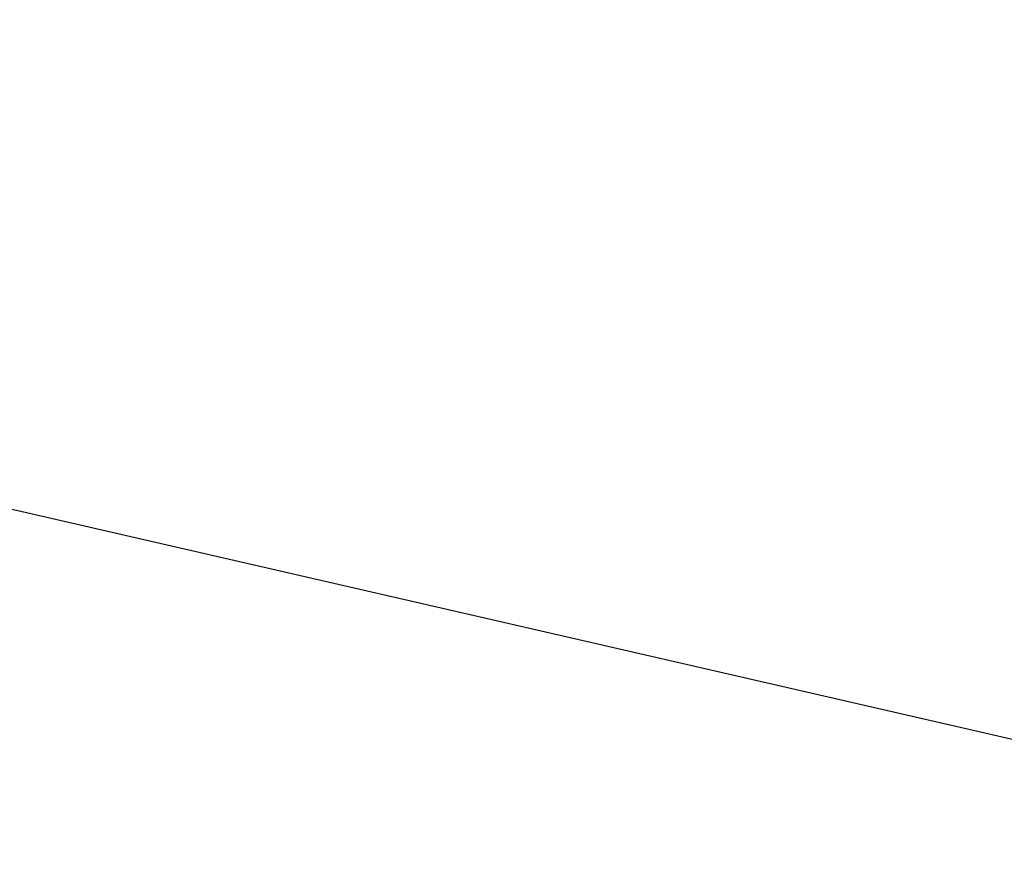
# Model space of a CAD drawing. Header units: feet. Extents: x 0 to 152508, y 0 to 59424.
# Tile 50 of 122: x 152366.076 to 152366.814, y 59279.923 to 59280.561. Entities that reach past the tile are written whole.
import ezdxf
from ezdxf import colors
from ezdxf.entities.mleader import LeaderData, LeaderLine
from ezdxf.math import Vec2, Vec3

# ---------------------------------------------------------------- set-up
doc = ezdxf.new("R2010")
doc.units = ezdxf.units.FT
doc.header["$LTSCALE"] = 0.05
doc.header["$MEASUREMENT"] = 0
doc.layers.add('Bridge plan$0$BR_P_Sub_Foot_Hidden', color=252, linetype='Continuous', lineweight=13)
doc.layers.add('Trellis Base$0$L-ANNO-NOTE', color=30, linetype='Continuous')
doc.styles.add('Trellis Base$0$ARIAL', font='arial.ttf', dxfattribs={"width": 0.9})

# ---------------------------------------------------------------- blocks, each defined once
blk = doc.blocks.new('Bridge plan')
at = {"layer": 'Bridge plan$0$BR_P_Sub_Foot_Hidden', "lineweight": -3}
blk.add_line((1828116.16039, 711478.9183), (1828101.54281, 711482.28377), dxfattribs=at)
blk = doc.blocks.new('Trellis Base')
blk.add_blockref('Bridge plan', (-1675739.06326, -652201.2631))
at = {"layer": 'Trellis Base$0$L-ANNO-NOTE'}
ml = blk.add_multileader_mtext('Standard', dxfattribs=at)
ml.set_content('W. LIVINGSTON AVENUE', color=11, style='Trellis Base$0$ARIAL')
ml.set_leader_properties()
ml.build(insert=Vec2(0, 0))
ml.multileader.update_dxf_attribs({"has_dogleg": 0, "dogleg_length": 0.36, "arrow_head_size": 1.25, "scale": 10})
ctx = ml.context
ctx.base_point, ctx.scale, ctx.char_height, ctx.arrow_head_size, ctx.landing_gap_size, ctx.plane_origin, ctx.plane_x_axis, ctx.plane_y_axis = Vec3(152493.43334, 59387.86988), 10, 1.25, 1.25, 0.5, Vec3(152496.48171, 59382.31385), Vec3(0.234739, 0.972058), Vec3(-0.972058, 0.234739)
notes = []
notes.append((ctx, [(0, (0, 0, 0), (0, 0), (1, 0), 1, [])]))
ctx.mtext.insert, ctx.mtext.text_direction, ctx.mtext.rotation, ctx.mtext.flow_direction = Vec3(152492.93282, 59388.50512), Vec3(0.234739, 0.972058), 1.333846, 5
ml = blk.add_multileader_mtext('Standard', dxfattribs=at)
ml.set_content('S. FRONT STREET', color=11, style='Trellis Base$0$ARIAL')
ml.set_leader_properties()
ml.build(insert=Vec2(0, 0))
ml.multileader.update_dxf_attribs({"has_dogleg": 0, "dogleg_length": 0.36, "arrow_head_size": 1.25, "scale": 10})
ctx = ml.context
ctx.base_point, ctx.scale, ctx.char_height, ctx.arrow_head_size, ctx.landing_gap_size, ctx.plane_origin = Vec3(152391.69845, 59316.60245), 10, 1.25, 1.25, 0.5, Vec3(152387.01324, 59312.33504)
notes.append((ctx, [(0, (0, 0, 0), (0, 0), (1, 0), 1, [])]))
ctx.mtext.insert, ctx.mtext.flow_direction = Vec3(152392.19845, 59317.2381), 5
for ctx, leaders in notes:
    for number, flags, end, landing, length, lines in leaders:
        leader = LeaderData()
        leader.index, (leader.has_last_leader_line, leader.has_dogleg_vector, leader.attachment_direction) = number, flags
        leader.last_leader_point, leader.dogleg_vector, leader.dogleg_length = Vec3(end), Vec3(landing), length
        for number, points, colour, breaks in lines:
            line = LeaderLine()
            line.index, line.vertices, line.color, line.breaks = number, Vec3.list(points), colors.encode_raw_color(colour), breaks
            leader.lines.append(line)
        ctx.leaders.append(leader)

msp = doc.modelspace()

# ---------------------------------------------------------------- block references
msp.add_blockref('Trellis Base', (0, 0))

doc.saveas('drawing.dxf')
